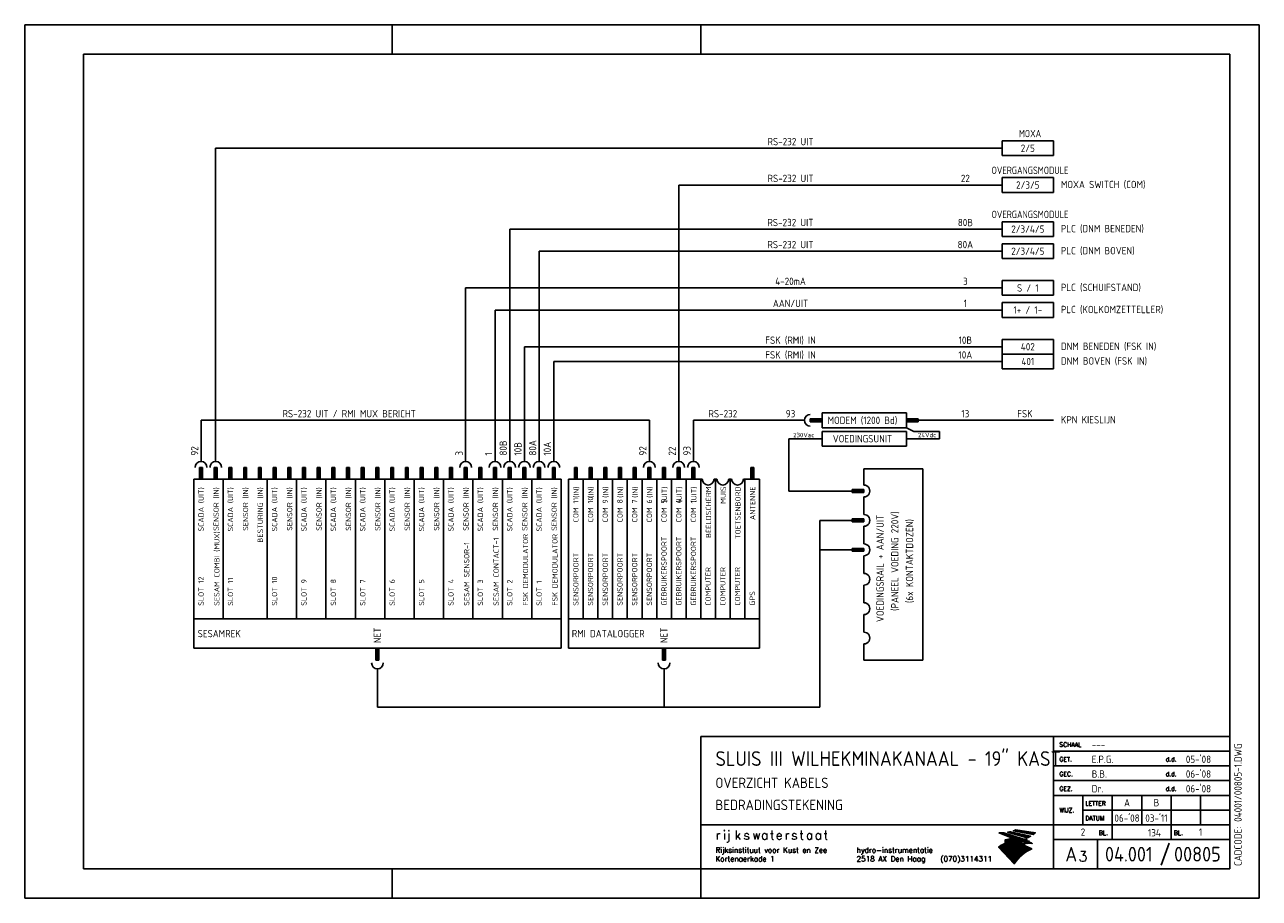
# Model space of a CAD drawing. Extents: x 0 to 420, y 0 to 297.
import ezdxf
from ezdxf.enums import TextEntityAlignment as Align

# ---------------------------------------------------------------- set-up
doc = ezdxf.new("R2010")
doc.units = 0
doc.header["$MEASUREMENT"] = 0
doc.linetypes.add('HART2', pattern=[5.5875, 3.75, -0.6125, 0.6125, -0.6125])
doc.layers.get('0').update_dxf_attribs({"linetype": 'CONTINUOUS'})
for name, color, linetype in [('L018', 7, 'CONTINUOUS'), ('L025', 4, 'CONTINUOUS'), ('L035', 2, 'CONTINUOUS'), ('L050', 6, 'CONTINUOUS'), ('L070', 1, 'CONTINUOUS'), ('T018', 7, 'CONTINUOUS'), ('T025', 4, 'CONTINUOUS'), ('T035', 2, 'CONTINUOUS'), ('T050', 6, 'CONTINUOUS')]:
    doc.layers.add(name, color=color, linetype=linetype)
doc.styles.add('ISO', font='ISO.SHX')
doc.styles.get("Standard").update_dxf_attribs({"font": 'SIMPLEX'})

# ---------------------------------------------------------------- blocks, each defined once
blk = doc.blocks.new('*X3')
at = {"color": 0}
for p, q in [((124.46, 22.92), (124.55, 23.01)), ((124.58, 22.9), (124.79, 23.11)), ((124.7, 22.88), (125.06, 23.23)), ((124.82, 22.86), (125.23, 23.27)), ((124.94, 22.83), (125.35, 23.25)), ((125.06, 22.81), (125.48, 23.23)), ((125.18, 22.79), (125.6, 23.21)), ((125.3, 22.77), (125.72, 23.19)), ((125.42, 22.74), (125.85, 23.17)), ((125.54, 22.72), (125.97, 23.16)), ((125.65, 22.7), (126.09, 23.14)), ((125.77, 22.68), (126.22, 23.12)), ((125.89, 22.66), (126.34, 23.1)), ((126.01, 22.63), (126.46, 23.08)), ((126.13, 22.61), (126.58, 23.06)), ((126.25, 22.59), (126.71, 23.05)), ((126.37, 22.57), (126.83, 23.03)), ((126.49, 22.54), (126.95, 23.01)), ((126.61, 22.52), (127.08, 22.99)), ((126.73, 22.5), (127.2, 22.97)), ((126.85, 22.48), (127.32, 22.95)), ((126.97, 22.46), (127.44, 22.93)), ((127.08, 22.43), (127.57, 22.92)), ((127.2, 22.41), (127.69, 22.9)), ((127.32, 22.39), (127.81, 22.88)), ((127.44, 22.37), (127.94, 22.86)), ((127.56, 22.34), (128.06, 22.84)), ((127.68, 22.32), (128.18, 22.82)), ((127.8, 22.3), (128.31, 22.8)), ((127.92, 22.28), (128.43, 22.79)), ((128.04, 22.25), (128.55, 22.77)), ((128.16, 22.23), (128.67, 22.75)), ((128.28, 22.21), (128.8, 22.73)), ((128.4, 22.19), (128.92, 22.71)), ((128.51, 22.17), (129.04, 22.69)), ((128.63, 22.14), (129.17, 22.68)), ((128.75, 22.12), (129.29, 22.66)), ((128.87, 22.1), (129.41, 22.64)), ((128.99, 22.08), (129.53, 22.62)), ((129.11, 22.05), (129.66, 22.6)), ((129.23, 22.03), (129.78, 22.58)), ((129.35, 22.01), (129.9, 22.56)), ((129.47, 21.99), (130.03, 22.55)), ((129.59, 21.96), (130.15, 22.53)), ((129.71, 21.94), (130.27, 22.51)), ((129.82, 21.92), (130.39, 22.49)), ((129.94, 21.9), (130.52, 22.47)), ((130.06, 21.88), (130.64, 22.45)), ((130.18, 21.85), (130.76, 22.43)), ((130.3, 21.83), (130.89, 22.42)), ((130.42, 21.81), (131.01, 22.4)), ((130.54, 21.79), (131.13, 22.38)), ((130.66, 21.76), (131.26, 22.36)), ((130.78, 21.74), (131.38, 22.34)), ((130.9, 21.72), (131.5, 22.32)), ((131.02, 21.7), (131.62, 22.31)), ((131.46, 22), (131.75, 22.29))]:
    blk.add_line(p, q, dxfattribs=at)
blk = doc.blocks.new('*X2')
at = {"color": 0}
for p, q in [((122.38, 22.4), (122.44, 22.45)), ((122.49, 22.37), (122.61, 22.48)), ((122.61, 22.34), (122.78, 22.52)), ((122.72, 22.31), (122.96, 22.55)), ((122.83, 22.28), (123.14, 22.59)), ((122.94, 22.25), (123.33, 22.64)), ((123.05, 22.22), (123.47, 22.64)), ((123.16, 22.18), (123.58, 22.61)), ((123.27, 22.15), (123.7, 22.58)), ((123.38, 22.12), (123.81, 22.56)), ((123.49, 22.09), (123.93, 22.53)), ((123.6, 22.06), (124.04, 22.5)), ((123.71, 22.03), (124.16, 22.48)), ((123.82, 22), (124.28, 22.45)), ((123.94, 21.97), (124.39, 22.43)), ((124.05, 21.94), (124.51, 22.4)), ((124.16, 21.91), (124.62, 22.37)), ((124.27, 21.88), (124.74, 22.35)), ((124.38, 21.85), (124.85, 22.32)), ((124.49, 21.82), (124.97, 22.29)), ((124.6, 21.79), (125.08, 22.27)), ((124.71, 21.76), (125.2, 22.24)), ((124.82, 21.73), (125.31, 22.22)), ((124.93, 21.7), (125.43, 22.19)), ((125.04, 21.66), (125.54, 22.16)), ((125.15, 21.63), (125.66, 22.14)), ((125.27, 21.6), (125.77, 22.11)), ((125.38, 21.57), (125.89, 22.08)), ((125.49, 21.54), (126, 22.06)), ((125.6, 21.51), (126.12, 22.03)), ((125.71, 21.48), (126.23, 22.01)), ((125.82, 21.45), (126.35, 21.98)), ((125.93, 21.42), (126.46, 21.95)), ((126.04, 21.39), (126.58, 21.93)), ((126.15, 21.36), (126.69, 21.9)), ((126.26, 21.33), (126.81, 21.87)), ((126.37, 21.3), (126.92, 21.85)), ((126.48, 21.27), (127.04, 21.82)), ((126.6, 21.24), (127.15, 21.8)), ((126.71, 21.21), (127.27, 21.77)), ((126.82, 21.18), (127.38, 21.74)), ((126.93, 21.14), (127.5, 21.72)), ((127.04, 21.11), (127.62, 21.69)), ((127.15, 21.08), (127.73, 21.66)), ((127.26, 21.05), (127.85, 21.64)), ((127.37, 21.02), (127.96, 21.61)), ((127.48, 20.99), (128.08, 21.59)), ((127.59, 20.96), (128.19, 21.56)), ((127.7, 20.93), (128.31, 21.53)), ((127.81, 20.9), (128.42, 21.51)), ((127.93, 20.87), (128.54, 21.48)), ((128.04, 20.84), (128.65, 21.45)), ((128.15, 20.81), (128.77, 21.43)), ((128.26, 20.78), (128.88, 21.4)), ((128.37, 20.75), (129, 21.38)), ((128.48, 20.72), (129.11, 21.35)), ((128.59, 20.69), (129.23, 21.32)), ((128.7, 20.66), (129.34, 21.3)), ((128.81, 20.62), (129.46, 21.27)), ((128.92, 20.59), (129.57, 21.24)), ((129.03, 20.56), (129.69, 21.22)), ((129.24, 20.63), (129.8, 21.19)), ((129.5, 20.75), (129.92, 21.17)), ((129.79, 20.89), (130.03, 21.14)), ((130.1, 21.07), (130.15, 21.11))]:
    blk.add_line(p, q, dxfattribs=at)
blk = doc.blocks.new('*X1')
at = {"color": 0}
for p, q in [((119.5, 22.2), (119.5, 22.21)), ((119.6, 22.16), (119.64, 22.2)), ((119.7, 22.12), (119.79, 22.21)), ((119.8, 22.08), (119.93, 22.21)), ((119.9, 22.04), (120.07, 22.21)), ((120, 22), (120.22, 22.22)), ((120.1, 21.96), (120.37, 22.22)), ((120.2, 21.92), (120.52, 22.23)), ((120.31, 21.88), (120.67, 22.24)), ((120.41, 21.84), (120.82, 22.25)), ((120.51, 21.79), (120.98, 22.26)), ((120.61, 21.75), (121.12, 22.27)), ((120.71, 21.71), (121.23, 22.23)), ((120.81, 21.67), (121.33, 22.2)), ((120.91, 21.63), (121.44, 22.16)), ((121.01, 21.59), (121.55, 22.13)), ((121.11, 21.55), (121.65, 22.09)), ((121.21, 21.51), (121.76, 22.06)), ((121.31, 21.47), (121.87, 22.02)), ((121.41, 21.43), (121.97, 21.99)), ((121.51, 21.39), (122.08, 21.95)), ((121.62, 21.35), (122.19, 21.92)), ((121.72, 21.31), (122.29, 21.88)), ((121.82, 21.27), (122.4, 21.85)), ((121.92, 21.23), (122.51, 21.82)), ((122.02, 21.18), (122.61, 21.78)), ((122.12, 21.14), (122.72, 21.75)), ((122.22, 21.1), (122.83, 21.71)), ((122.32, 21.06), (122.93, 21.68)), ((122.42, 21.02), (123.04, 21.64)), ((122.52, 20.98), (123.15, 21.61)), ((122.62, 20.94), (123.25, 21.57)), ((122.72, 20.9), (123.36, 21.54)), ((122.82, 20.86), (123.47, 21.5)), ((122.92, 20.82), (123.57, 21.47)), ((123.03, 20.78), (123.68, 21.43)), ((123.1, 19.86), (124.43, 21.19)), ((123.13, 20.74), (123.79, 21.4)), ((123.23, 20.7), (123.89, 21.36)), ((123.33, 20.66), (124, 21.33)), ((123.38, 20), (124.53, 21.15)), ((123.43, 20.62), (124.11, 21.29)), ((123.53, 20.57), (124.21, 21.26)), ((123.63, 20.53), (124.32, 21.22)), ((123.71, 20.19), (124.64, 21.12)), ((124.03, 20.37), (124.75, 21.08)), ((124.13, 20.33), (124.85, 21.05)), ((124.23, 20.29), (124.96, 21.01)), ((119.33, 17.37), (119.64, 17.68)), ((119.4, 17.3), (120.02, 17.92)), ((119.47, 17.22), (120.35, 18.1)), ((119.54, 17.15), (120.64, 18.25)), ((119.61, 17.08), (120.91, 18.38)), ((119.68, 17), (121.18, 18.5)), ((119.74, 16.93), (121.43, 18.62)), ((119.81, 16.86), (121.61, 18.65)), ((119.88, 16.78), (121.76, 18.66)), ((119.95, 16.71), (121.92, 18.68)), ((120.02, 16.64), (121.47, 18.09)), ((120.09, 16.57), (121.46, 17.94)), ((120.15, 16.49), (121.59, 17.93)), ((120.22, 16.42), (121.74, 17.94)), ((120.29, 16.35), (121.9, 17.95)), ((120.36, 16.27), (121.43, 17.35)), ((120.43, 16.2), (121.43, 17.2)), ((120.5, 16.13), (121.47, 17.11)), ((120.57, 16.05), (121.62, 17.11)), ((120.63, 15.98), (121.78, 17.12)), ((120.7, 15.91), (121.93, 17.14)), ((121.42, 16.48), (122.09, 17.16)), ((121.45, 17.36), (122.05, 17.97)), ((121.51, 18.98), (121.86, 19.33)), ((121.52, 18.85), (122.02, 19.35)), ((121.52, 19.13), (121.71, 19.32)), ((121.52, 19.28), (121.56, 19.31)), ((121.52, 18.14), (122.08, 18.7)), ((121.54, 19.57), (121.89, 19.93)), ((121.55, 19.72), (121.74, 19.91)), ((121.55, 19.87), (121.59, 19.91)), ((121.56, 16.49), (122.26, 17.18)), ((121.59, 19.48), (122.05, 19.94)), ((121.59, 17.37), (122.22, 17.99)), ((121.67, 18.86), (122.19, 19.37)), ((121.67, 18.15), (122.24, 18.72)), ((121.71, 16.5), (122.43, 17.21)), ((121.74, 19.49), (122.22, 19.97)), ((121.74, 17.38), (122.39, 18.02)), ((121.82, 18.87), (122.36, 19.4)), ((121.83, 18.16), (122.42, 18.76)), ((121.87, 16.51), (122.6, 17.24)), ((121.9, 19.51), (122.39, 20)), ((121.9, 17.39), (122.56, 18.05)), ((121.93, 14.6), (124.18, 16.85)), ((121.98, 18.88), (122.54, 19.44)), ((121.99, 18.18), (122.6, 18.8)), ((122, 14.52), (124.44, 16.96)), ((122.03, 16.53), (122.78, 17.28)), ((122.06, 19.53), (122.58, 20.05)), ((122.06, 17.41), (122.75, 18.09)), ((122.07, 14.45), (124.72, 17.1)), ((122.14, 18.9), (122.73, 19.49)), ((122.14, 14.38), (125.03, 17.27)), ((122.15, 18.21), (122.79, 18.84)), ((122.19, 16.55), (122.97, 17.33)), ((122.21, 14.3), (125.37, 17.47)), ((122.23, 17.44), (122.94, 18.14)), ((122.24, 19.56), (122.78, 20.11)), ((122.28, 14.23), (125.77, 17.72)), ((122.31, 18.93), (122.93, 19.56)), ((122.32, 18.24), (122.99, 18.9)), ((122.35, 14.16), (126.25, 18.06)), ((122.36, 16.58), (123.17, 17.39)), ((122.4, 17.47), (123.14, 18.2)), ((122.41, 14.09), (126.58, 18.25)), ((122.42, 19.61), (122.99, 20.18)), ((122.48, 14.01), (126.85, 18.38)), ((122.5, 18.98), (123.15, 19.63)), ((122.51, 18.28), (123.2, 18.97)), ((122.54, 16.61), (123.38, 17.45)), ((122.55, 13.94), (127.09, 18.48)), ((122.58, 17.51), (123.35, 18.28)), ((122.62, 19.67), (123.23, 20.28)), ((122.62, 13.87), (127.31, 18.56)), ((122.69, 13.79), (127.52, 18.62)), ((122.7, 19.04), (123.4, 19.73)), ((122.7, 18.33), (123.43, 19.06)), ((122.72, 16.66), (123.59, 17.53)), ((122.76, 13.72), (127.71, 18.68)), ((122.77, 17.56), (123.58, 18.36)), ((122.82, 13.65), (127.41, 18.23)), ((122.85, 19.75), (123.5, 20.4)), ((122.89, 13.57), (127.5, 18.18)), ((122.91, 18.39), (123.68, 19.17)), ((122.92, 19.11), (123.67, 19.87)), ((122.92, 16.71), (123.83, 17.62)), ((122.96, 13.5), (127.6, 18.14)), ((122.98, 17.62), (123.83, 18.47)), ((123.03, 13.43), (127.7, 18.1)), ((123.1, 13.36), (127.8, 18.05)), ((123.12, 16.77), (124.08, 17.73)), ((123.13, 18.48), (123.96, 19.31)), ((123.15, 19.21), (123.97, 20.03)), ((123.17, 13.28), (127.89, 18.01)), ((123.19, 17.69), (124.11, 18.61)), ((123.24, 13.21), (127.99, 17.96)), ((123.3, 13.14), (128.09, 17.92)), ((123.34, 16.85), (124.36, 17.87)), ((123.37, 18.58), (124.3, 19.51)), ((123.37, 13.06), (128.18, 17.88)), ((123.41, 19.32), (125.07, 20.98)), ((123.42, 17.78), (124.43, 18.79)), ((123.44, 12.99), (128.28, 17.83)), ((123.51, 12.92), (128.38, 17.79)), ((123.57, 16.94), (124.66, 18.03)), ((123.58, 12.85), (128.48, 17.74)), ((123.65, 12.77), (128.57, 17.7)), ((123.66, 18.72), (124.66, 19.73)), ((123.68, 17.89), (124.8, 19.02)), ((123.7, 19.48), (125.17, 20.95)), ((123.72, 12.7), (128.67, 17.66)), ((123.78, 12.63), (128.77, 17.61)), ((123.83, 17.06), (125, 18.23)), ((123.85, 12.55), (128.87, 17.57)), ((123.92, 12.48), (128.96, 17.52)), ((123.97, 18.05), (125.21, 19.29)), ((123.98, 18.91), (125.81, 20.74)), ((123.99, 12.41), (129.06, 17.48)), ((124.06, 19.69), (125.28, 20.91)), ((124.06, 12.33), (129.16, 17.43)), ((124.12, 17.21), (125.46, 18.55)), ((124.13, 12.26), (129.25, 17.39)), ((124.19, 12.19), (129.35, 17.35)), ((124.26, 12.12), (129.45, 17.3)), ((124.3, 18.24), (125.59, 19.52)), ((124.33, 12.04), (129.55, 17.26)), ((124.35, 19.13), (125.92, 20.7)), ((124.4, 11.97), (129.64, 17.21)), ((124.47, 17.41), (125.87, 18.82)), ((124.58, 20.07), (125.39, 20.88)), ((124.7, 18.49), (126.67, 20.46)), ((124.73, 20.08), (125.49, 20.84)), ((124.82, 19.46), (126.03, 20.67)), ((124.83, 20.04), (125.6, 20.81)), ((124.83, 17.63), (126.18, 18.98)), ((124.94, 20), (125.71, 20.77)), ((125.25, 18.9), (126.77, 20.42)), ((125.28, 17.94), (126.45, 19.11)), ((125.34, 19.84), (126.13, 20.63)), ((125.44, 19.8), (126.24, 20.6)), ((125.54, 19.76), (126.35, 20.56)), ((125.64, 19.72), (126.45, 20.53)), ((125.74, 19.67), (126.56, 20.49)), ((125.79, 19.3), (126.88, 20.39)), ((125.95, 18.47), (126.68, 19.2)), ((126.11, 19.48), (126.99, 20.35)), ((126.34, 18.72), (126.9, 19.28)), ((126.36, 19.59), (127.09, 20.32)), ((126.59, 19.68), (127.2, 20.28)), ((126.63, 18.87), (127.1, 19.34)), ((126.8, 19.74), (127.31, 20.25)), ((126.88, 18.98), (127.29, 19.39)), ((126.99, 19.79), (127.41, 20.21)), ((127.1, 19.06), (127.47, 19.43)), ((127.17, 19.83), (127.52, 20.18)), ((127.31, 19.12), (127.65, 19.46)), ((127.35, 19.87), (127.63, 20.14)), ((127.44, 18.26), (127.9, 18.73)), ((127.5, 19.17), (127.81, 19.49)), ((127.52, 19.9), (127.73, 20.11)), ((127.63, 15.06), (129.74, 17.17)), ((127.66, 18.34), (128.09, 18.77)), ((127.68, 19.92), (127.87, 20.11)), ((127.68, 19.21), (127.98, 19.51)), ((127.84, 19.94), (128.02, 20.11)), ((127.86, 19.25), (128.13, 19.52)), ((127.87, 18.41), (128.26, 18.8)), ((127.99, 19.95), (128.16, 20.11)), ((128.04, 19.28), (128.28, 19.53)), ((128.07, 18.47), (128.43, 18.83)), ((128.14, 19.96), (128.29, 20.11)), ((128.18, 15.47), (129.84, 17.13)), ((128.2, 19.31), (128.43, 19.54)), ((128.26, 18.52), (128.6, 18.86)), ((128.29, 19.96), (128.43, 20.1)), ((128.36, 19.33), (128.58, 19.54)), ((128.43, 19.96), (128.56, 20.09)), ((128.45, 18.56), (128.76, 18.88)), ((128.52, 19.34), (128.72, 19.54)), ((128.56, 19.95), (128.68, 20.07)), ((128.62, 18.6), (128.92, 18.89)), ((128.62, 15.76), (129.94, 17.08)), ((128.67, 19.35), (128.86, 19.54)), ((128.7, 19.94), (128.81, 20.05)), ((128.79, 18.63), (129.07, 18.9)), ((128.82, 19.36), (128.99, 19.53)), ((128.83, 19.93), (128.9, 20.01)), ((128.95, 19.92), (128.98, 19.95)), ((128.96, 19.36), (129.13, 19.53)), ((128.96, 18.65), (129.22, 18.91)), ((128.99, 16), (130.03, 17.04)), ((129.1, 19.36), (129.26, 19.51)), ((129.12, 18.67), (129.37, 18.92)), ((129.24, 19.36), (129.38, 19.5)), ((129.28, 18.69), (129.51, 18.92)), ((129.33, 16.19), (130.13, 16.99)), ((129.38, 19.35), (129.51, 19.48)), ((129.43, 18.7), (129.65, 18.92)), ((129.51, 19.34), (129.63, 19.46)), ((129.58, 18.71), (129.79, 18.91)), ((129.64, 19.33), (129.71, 19.4)), ((129.64, 16.36), (130.23, 16.95)), ((129.73, 18.72), (129.92, 18.9)), ((129.76, 19.31), (129.79, 19.34)), ((129.87, 18.72), (130.05, 18.89)), ((129.93, 16.51), (130.32, 16.9)), ((130.01, 18.72), (130.18, 18.88)), ((130.15, 18.71), (130.3, 18.86)), ((130.2, 16.64), (130.42, 16.86)), ((130.28, 18.7), (130.42, 18.84)), ((130.41, 18.69), (130.53, 18.8)), ((130.46, 16.76), (130.52, 16.82)), ((130.54, 18.68), (130.61, 18.74)), ((130.66, 18.66), (130.69, 18.68)), ((120.77, 15.84), (121.39, 16.46)), ((120.84, 15.76), (121.39, 16.31)), ((120.91, 15.69), (121.43, 16.21)), ((120.98, 15.62), (121.58, 16.22)), ((121.04, 15.54), (121.73, 16.23)), ((121.11, 15.47), (121.88, 16.24)), ((121.18, 15.4), (122.04, 16.25)), ((121.25, 15.33), (122.2, 16.28)), ((121.32, 15.25), (122.37, 16.3)), ((121.39, 15.18), (122.54, 16.33)), ((121.46, 15.11), (122.71, 16.36)), ((121.52, 15.03), (122.9, 16.41)), ((121.59, 14.96), (123.08, 16.45)), ((121.66, 14.89), (123.28, 16.51)), ((121.73, 14.81), (123.49, 16.57)), ((121.8, 14.74), (123.7, 16.65)), ((121.87, 14.67), (123.94, 16.74)), ((124.47, 11.9), (125.36, 12.79)), ((124.54, 11.82), (124.95, 12.24)), ((124.61, 11.75), (124.66, 11.81))]:
    blk.add_line(p, q, dxfattribs=at)
blk = doc.blocks.new('RWS-A3')
at = {"layer": 'L018'}
for points in [[(341.04, 19.9, 0.096785), (339.12, 19.82, 0.112197), (337.49, 19.1, -0.053563), (335.92, 18.02, -0.118977), (333.44, 17.36), (333.42, 17.1, 0.119963), (336.53, 17.96, 0.023106), (337.26, 18.39, -0.122288), (339.52, 19.44, -0.085653), (341.63, 19.47), (341.85, 19.3, 0.099961), (339.55, 19.18, 0.132183), (337.55, 18.15, -0.038085), (336.39, 17.37, -0.13681), (333.39, 16.48), (333.38, 16.21, 0.080811), (335.68, 16.64, 0.058894), (337.78, 17.73, -0.082225), (339.13, 18.49, -0.092855), (341.63, 18.92, -0.043537), (342.5, 18.83), (342.74, 18.65, 0.043537), (341.87, 18.72, 0.092855), (339.38, 18.24), (342.56, 16.8, 0.150009), (336.62, 11.74), (331.28, 17.42, -0.041294), (332.54, 18.2, -0.010407), (333.5, 18.65, 0.132383), (336.3, 19.51, 0.030321), (337.01, 19.97), (336.64, 20.12, -0.113038), (334.33, 18.93, -0.024913), (333.5, 18.85), (333.53, 19.31, 0.112751), (335.63, 19.85, 0.032243), (336.33, 20.25), (336, 20.38, -0.04183), (335.16, 19.89, -0.111744), (333.53, 19.48), (333.55, 19.91, 0.127331), (335.69, 20.51), (331.49, 22.21, 0.026013), (333.1, 22.27), (339.74, 20.11, -0.052836), (340.84, 20.05)], [(334.29, 22.43), (341.07, 20.55, 0.030795), (342.17, 21.11), (335.39, 22.65, -0.019263)], [(337.15, 23.28), (343.77, 22.28, -0.035988), (343.07, 21.69), (336.36, 22.94, 0.037759)], [(336.39, 18.76), (337.04, 19.16, -0.043255), (337.82, 19.64), (337.31, 19.85, -0.05292), (335.74, 18.77, -0.124489), (333.47, 18.14), (333.46, 17.93, 0.129366)]]:
    blk.add_lwpolyline(points, format="xyb", close=True, dxfattribs=at)
at = {"layer": 'L025'}
for p, q in [((0, 0), (0, 297)), ((0, 297), (420, 297)), ((420, 297), (420, 0)), ((386.63, 11.24), (389.37, 18.76)), ((420, 0), (0, 0))]:
    blk.add_line(p, q, dxfattribs=at)
at = {"layer": 'L025', "linetype": 'Continuous'}
for p, q in [((125, 287), (125, 297)), ((230, 287), (230, 297)), ((125, 0), (125, 10)), ((230, 0), (230, 10))]:
    blk.add_line(p, q, dxfattribs=at)
at = {"layer": 'L035'}
for p, q in [((350, 50), (410, 50)), ((350, 45), (410, 45)), ((350, 40), (410, 40)), ((360, 25), (360, 35)), ((370, 20), (370, 35)), ((380, 35), (380, 25)), ((390, 35), (390, 20)), ((400, 35), (400, 25)), ((360, 30), (410, 30))]:
    blk.add_line(p, q, dxfattribs=at)
at = {"layer": 'L070'}
for p, q in [((20, 10), (20, 287)), ((20, 287), (410, 287)), ((410, 287), (410, 10)), ((230, 55), (230, 10)), ((410.05, 55), (230, 55)), ((350, 10), (350, 55)), ((350, 35), (410, 35)), ((230, 25), (410, 25)), ((350, 20), (410, 20)), ((365, 10), (365, 20)), ((410, 10), (20, 10))]:
    blk.add_line(p, q, dxfattribs=at)
at = {"layer": 'L018'}
for name in ['*X1', '*X2', '*X3']:
    blk.add_blockref(name, (212, 0), dxfattribs=at)
at = {"layer": 'T025'}
for s, height, p in [('SCHAAL', 1.5, (352, 51.5)), ('GET.', 1.5, (352, 46.5)), ('GEC.', 1.5, (352, 41.5)), ('GEZ.', 1.5, (352, 36.5)), ('WIJZ.', 1.5, (352, 29.2)), ('LETTER', 1.5, (360.8, 31.5)), ('DATUM', 1.5, (360.8, 26.5)), ('Rijksinstituut voor Kust en Zee', 1.8, (235, 15.5)), ('hydro-instrumentatie', 1.8, (283, 15.5)), ('Kortenaerkade 1', 1.8, (235, 12.5)), ('2518 AX Den Haag', 1.8, (283, 12.5)), ('(070)3114311', 1.8, (311.5, 12.5))]:
    blk.add_text(s, height=height, dxfattribs=at).set_placement(p)
for p in [(390, 46.5), (390, 41.5), (390, 36.5)]:
    blk.add_text('d.d.', height=1.5, dxfattribs=at).set_placement(p, align=Align.CENTER)
at = {"layer": 'T025', "style": 'ISO'}
blk.add_text('CADCODE:', height=2.5, rotation=90, dxfattribs=at).set_placement((414, 11))
at = {"layer": 'T025'}
for p in [(368.5, 21.5), (394, 21.5)]:
    blk.add_text('BL.', height=1.5, dxfattribs=at).set_placement(p, align=Align.RIGHT)
at = {"layer": 'T025', "style": 'ISO'}
for tag, p in [('SCHAAL', (363, 51)), ('GET', (363, 46)), ('DAT', (395, 46)), ('GEC', (363, 41)), ('DAT', (395, 41)), ('GEZ', (363, 36)), ('DAT', (395, 36))]:
    blk.add_attdef(tag, p, '', height=2.5, dxfattribs=at)
for tag, p in [('A', (375, 32.5)), ('B', (385, 32.5)), ('C', (395, 32.5)), ('D', (405, 32.5)), ('A', (375, 27.5)), ('B', (385, 27.5)), ('C', (395, 27.5)), ('D', (405, 27.5)), ('1', (360, 22.5)), ('1', (400, 22.5))]:
    blk.add_attdef(tag, text='', height=2.5, dxfattribs=at).set_placement(p, align=Align.MIDDLE)
blk.add_attdef('*', (414, 26), '', height=2.5, rotation=90, dxfattribs=at)
blk.add_attdef('100', text='', height=2.5, dxfattribs=at).set_placement((386.5, 21), align=Align.RIGHT)
at = {"layer": 'T035', "style": 'ISO'}
for p in [(235, 37.5), (235, 30)]:
    blk.add_attdef('*', p, '', height=3.5, dxfattribs=at)
at = {"layer": 'T035'}
blk.add_attdef('*', (358.5, 12.5), '', height=3.5, dxfattribs=at)
at = {"layer": 'T050'}
for s, p in [('r', (235, 20)), ('i', (237.5, 20)), ('j', (238.75, 20)), ('k', (241.5, 20)), ('s', (244.5, 20)), ('w', (247.5, 20)), ('a', (250.5, 20)), ('t', (253.5, 20)), ('e', (255.5, 20)), ('r', (258.5, 20)), ('s', (260.75, 20)), ('t', (263.5, 20)), ('a', (265.75, 20)), ('a', (268.75, 20)), ('t', (271.75, 20))]:
    blk.add_text(s, height=3, dxfattribs=at).set_placement(p)
at = {"layer": 'T050', "style": 'ISO'}
blk.add_text('A', height=5, dxfattribs=at).set_placement((354, 12.5))
for tag, p in [('*', (235, 45)), ('95.001', (367.5, 12.5)), ('00004', (391, 12.5))]:
    blk.add_attdef(tag, p, '', height=5, dxfattribs=at)
blk = doc.blocks.new('030303')
at = {"layer": 'L035'}
for p, q in [((-4, -0.5), (-4, 0.5)), ((-4, 0.5), (0, 0.5)), ((-4, 0.25), (0, 0.25)), ((-4, 0), (0, 0)), ((0, 0.5), (0, -0.5)), ((0, -0.25), (-4, -0.25)), ((0, -0.5), (-4, -0.5))]:
    blk.add_line(p, q, dxfattribs=at)

msp = doc.modelspace()

# ---------------------------------------------------------------- linework, layer by layer
at = {"layer": 'L035'}
for p, q in [((332.5, 255), (64.95, 255)), ((64.95, 148.5), (64.95, 255)), ((222.5, 148.5), (222.5, 242.5)), ((332.5, 242.5), (222.5, 242.5)), ((165, 148.5), (165, 227.5)), ((332.5, 227.5), (165, 227.5)), ((175, 148.5), (175, 220)), ((332.5, 220), (175, 220)), ((332.5, 207.5), (150, 207.5)), ((150, 148.5), (150, 207.5)), ((160, 148.5), (160, 200)), ((332.5, 200), (160, 200)), ((332.5, 187.5), (170, 187.5)), ((170, 148.5), (170, 187.5)), ((332.5, 182.5), (180, 182.5)), ((180, 148.5), (180, 182.5)), ((60, 148.5), (60, 162.5)), ((60, 162.5), (212.5, 162.5)), ((212.5, 148.5), (212.5, 162.5)), ((227.5, 148.5), (227.5, 162.5)), ((227.5, 162.5), (265.25, 162.5)), ((267.25, 163), (271.25, 163)), ((267.25, 162), (267.25, 163)), ((267.25, 162.75), (271.25, 162.75)), ((271.25, 162.5), (267.25, 162.5)), ((271.25, 162.25), (267.25, 162.25)), ((271.25, 162), (267.25, 162)), ((300, 162.5), (350, 162.5)), ((300, 160), (302.5, 158.75)), ((271.25, 156.25), (260, 156.25)), ((260, 156.25), (260, 138.47)), ((311.25, 156.25), (300, 156.25)), ((302.5, 158.75), (311.25, 158.75)), ((311.25, 158.75), (311.25, 156.25)), ((285.5, 140.47), (285.5, 146)), ((285.5, 146), (305.5, 146)), ((305.5, 146), (305.5, 81)), ((57.5, 142.5), (57.5, 85)), ((182.5, 142.5), (57.5, 142.5)), ((67.5, 142.5), (67.5, 95)), ((82.5, 142.5), (82.5, 95)), ((82.5, 142.5), (82.5, 95)), ((92.5, 142.5), (92.5, 95)), ((102.5, 142.5), (102.5, 95)), ((112.5, 142.5), (112.5, 95)), ((122.5, 142.5), (122.5, 95)), ((132.5, 142.5), (132.5, 95)), ((142.5, 142.5), (142.5, 95)), ((152.5, 142.5), (152.5, 95)), ((162.5, 142.5), (162.5, 95)), ((172.5, 142.5), (172.5, 95)), ((181.75, 142.5), (181.25, 142.5)), ((181.75, 142.5), (181.25, 142.5)), ((181.75, 142.5), (181.25, 142.5)), ((182.5, 142.5), (182.5, 85)), ((185, 142.5), (185, 85)), ((185, 142.5), (230.5, 142.5)), ((190, 142.5), (190, 95)), ((195, 142.5), (195, 95)), ((200, 142.5), (200, 95)), ((205, 142.5), (205, 95)), ((210, 142.5), (210, 95)), ((215, 142.5), (215, 95)), ((220, 142.5), (220, 95)), ((225, 142.5), (225, 95)), ((230, 142.5), (230, 95)), ((234.5, 142.5), (235.5, 142.5)), ((235, 142.5), (235, 95)), ((239.5, 142.5), (240.5, 142.5)), ((240, 142.5), (240, 95)), ((244.5, 142.5), (250, 142.5)), ((245, 142.5), (245, 95)), ((250, 142.5), (250, 85)), ((281.5, 138.47), (260, 138.47)), ((285.5, 130.47), (285.5, 136.47)), ((270.5, 128.47), (270.5, 65)), ((281.5, 128.47), (270.5, 128.47)), ((285.5, 120.47), (285.5, 126.47)), ((281.5, 118.47), (270.5, 118.47)), ((285.5, 110.47), (285.5, 116.47)), ((285.5, 100.47), (285.5, 106.47)), ((57.5, 95), (182.5, 95)), ((185, 95), (250, 95)), ((285.5, 90.47), (285.5, 96.47)), ((182.5, 85), (57.5, 85)), ((250, 85), (185, 85)), ((285.5, 81), (285.5, 86.47)), ((305.5, 81), (285.5, 81)), ((120, 78), (120, 65)), ((217.5, 78), (217.5, 65)), ((120, 65), (270.5, 65))]:
    msp.add_line(p, q, dxfattribs=at)
for centre, start, end in [((267.25, 162.5), 90, 270), ((60, 146.5), 0, 180), ((65, 146.5), 0, 180), ((150, 146.5), 0, 180), ((160, 146.5), 0, 180), ((165, 146.5), 0, 180), ((170, 146.5), 0, 180), ((175, 146.5), 0, 180), ((180, 146.5), 0, 180), ((212.5, 146.5), 0, 180), ((222.5, 146.5), 0, 180), ((227.5, 146.5), 0, 180), ((232.5, 142.5), 180, 0), ((237.5, 142.5), 180, 0), ((242.5, 142.5), 180, 0), ((285.5, 138.47), 269.8792, 90.1208), ((285.5, 128.47), 269.8792, 90.1208), ((285.5, 118.47), 269.8792, 90.1208), ((285.5, 108.47), 269.8792, 90.1208), ((285.5, 98.47), 269.8792, 90.1208), ((285.5, 88.47), 269.8792, 90.1208), ((120, 80), 180, 0), ((217.5, 80), 180, 0)]:
    msp.add_arc(centre, 2, start, end, dxfattribs=at)
at = {"layer": 'L050'}
for p, q in [((350, 257.5), (332.5, 257.5)), ((332.5, 252.5), (332.5, 257.5)), ((350, 257.5), (350, 252.5)), ((350, 252.5), (332.5, 252.5)), ((350, 252.5), (332.5, 252.5)), ((350, 245), (332.5, 245)), ((332.5, 240), (332.5, 245)), ((350, 245), (350, 240)), ((350, 240), (332.5, 240)), ((350, 240), (332.5, 240)), ((332.5, 225), (332.5, 230)), ((350, 230), (332.5, 230)), ((350, 230), (332.5, 230)), ((350, 230), (350, 225)), ((350, 225), (332.5, 225)), ((350, 225), (332.5, 225)), ((332.5, 217.5), (332.5, 222.5)), ((350, 222.5), (332.5, 222.5)), ((350, 222.5), (332.5, 222.5)), ((350, 222.5), (350, 217.5)), ((350, 217.5), (332.5, 217.5)), ((350, 217.5), (332.5, 217.5)), ((332.5, 205), (332.5, 210)), ((350, 210), (332.5, 210)), ((350, 210), (350, 205)), ((350, 205), (332.5, 205)), ((350, 205), (332.5, 205)), ((332.5, 197.5), (332.5, 202.5)), ((350, 202.5), (332.5, 202.5)), ((350, 202.5), (350, 197.5)), ((350, 197.5), (332.5, 197.5)), ((350, 197.5), (332.5, 197.5)), ((350, 190), (332.5, 190)), ((350, 190), (332.5, 190)), ((332.5, 180), (332.5, 190)), ((350, 190), (350, 180)), ((350, 185), (332.5, 185)), ((350, 180), (332.5, 180)), ((350, 180), (332.5, 180)), ((271.25, 160), (271.25, 165)), ((300, 165), (271.25, 165)), ((300, 165), (300, 160)), ((271.25, 163), (271.25, 162)), ((300, 160), (271.25, 160)), ((300, 158.75), (271.25, 158.75)), ((271.25, 153.75), (271.25, 158.75)), ((300, 158.75), (300, 153.75)), ((300, 153.75), (271.25, 153.75))]:
    msp.add_line(p, q, dxfattribs=at)

# ---------------------------------------------------------------- block references
ref = msp.add_blockref('RWS-A3', (0, 0))
ref.add_attrib('*', 'SLUIS III WILHEKMINAKANAAL - 19" KAST', (235, 45), dxfattribs={"layer": 'T050', "height": 5, "style": 'ISO'})
ref.add_attrib('*', 'OVERZICHT KABELS', (235, 37.5), dxfattribs={"layer": 'T035', "height": 3.5, "style": 'ISO'})
ref.add_attrib('*', 'BEDRADINGSTEKENING', (235, 30), dxfattribs={"layer": 'T035', "height": 3.5, "style": 'ISO'})
ref.add_attrib('95.001', '04.001', (367.5, 12.5), dxfattribs={"layer": 'T050', "height": 5, "style": 'ISO'})
ref.add_attrib('00004', '00805', (391, 12.5), dxfattribs={"layer": 'T050', "height": 5, "style": 'ISO'})
ref.add_attrib('GET', 'E.P.G.', (363, 46), dxfattribs={"layer": 'T025', "height": 2.5, "style": 'ISO'})
ref.add_attrib('DAT', "05-'08", (395, 46), dxfattribs={"layer": 'T025', "height": 2.5, "style": 'ISO'})
ref.add_attrib('1', '1', dxfattribs={"layer": 'T025', "height": 2.5, "style": 'ISO'}).set_placement((400, 22.5), align=Align.MIDDLE)
ref.add_attrib('1', '2', dxfattribs={"layer": 'T025', "height": 2.5, "style": 'ISO'}).set_placement((360, 22.5), align=Align.MIDDLE)
ref.add_attrib('100', '134', dxfattribs={"layer": 'T025', "height": 2.5, "style": 'ISO'}).set_placement((386.5, 21), align=Align.RIGHT)
ref.add_attrib('*', '3', (358.5, 12.5), dxfattribs={"layer": 'T035', "height": 3.5})
ref.add_attrib('SCHAAL', '---', (363, 51), dxfattribs={"layer": 'T025', "height": 2.5, "style": 'ISO'})
ref.add_attrib('*', '04001/00805-1.DWG', (414, 26), dxfattribs={"layer": 'T025', "height": 2.5, "rotation": 90, "style": 'ISO'})
ref.add_attrib('GEC', 'B.B.', (363, 41), dxfattribs={"layer": 'T025', "height": 2.5, "style": 'ISO'})
ref.add_attrib('DAT', "06-'08", (395, 41), dxfattribs={"layer": 'T025', "height": 2.5, "style": 'ISO'})
ref.add_attrib('GEZ', 'Dr.', (363, 36), dxfattribs={"layer": 'T025', "height": 2.5, "style": 'ISO'})
ref.add_attrib('DAT', "06-'08", (395, 36), dxfattribs={"layer": 'T025', "height": 2.5, "style": 'ISO'})
ref.add_attrib('A', 'A', dxfattribs={"layer": 'T025', "height": 2.5, "style": 'ISO'}).set_placement((375, 32.5), align=Align.MIDDLE)
ref.add_attrib('A', "06-'08", dxfattribs={"layer": 'T025', "height": 2.5, "style": 'ISO'}).set_placement((375, 27.5), align=Align.MIDDLE)
ref.add_attrib('B', 'B', dxfattribs={"layer": 'T025', "height": 2.5, "style": 'ISO'}).set_placement((385, 32.5), align=Align.MIDDLE)
ref.add_attrib('B', "03-'11", dxfattribs={"layer": 'T025', "height": 2.5, "style": 'ISO'}).set_placement((385, 27.5), align=Align.MIDDLE)
for p, rotation in [((60, 142.5), 270), ((65, 142.5), 270), ((75, 142.5), 270), ((80, 142.5), 270), ((85, 142.5), 270), ((90, 142.5), 270), ((95, 142.5), 270), ((100, 142.5), 270), ((105, 142.5), 270), ((110, 142.5), 270), ((115, 142.5), 270), ((120, 142.5), 270), ((125, 142.5), 270), ((130, 142.5), 270), ((135, 142.5), 270), ((140, 142.5), 270), ((145, 142.5), 270), ((150, 142.5), 270), ((155, 142.5), 270), ((160, 142.5), 270), ((165, 142.5), 270), ((170, 142.5), 270), ((175, 142.5), 270), ((180, 142.5), 270), ((187.5, 142.5), 270), ((192.5, 142.5), 270), ((197.5, 142.5), 270), ((202.5, 142.5), 270), ((207.5, 142.5), 270), ((212.5, 142.5), 270), ((217.5, 142.5), 270), ((222.5, 142.5), 270), ((227.5, 142.5), 270), ((120, 85), 90), ((217.5, 85), 90)]:
    msp.add_blockref('030303', p, dxfattribs=dict(rotation=rotation))
for p in [(285.5, 138.47), (285.5, 128.47), (285.5, 118.47)]:
    msp.add_blockref('030303', p)
at = {"layer": 'L035'}
for p, rotation in [((300, 162.5), 180), ((70, 142.5), 270)]:
    msp.add_blockref('030303', p, dxfattribs=dict(at, rotation=rotation))
at = {"layer": 'L035', "linetype": 'HART2', "rotation": 270}
msp.add_blockref('030303', (247.5, 142.5), dxfattribs=at)

# ---------------------------------------------------------------- texts
at = {"layer": 'T018', "style": 'ISO'}
for s, p in [('230Vac', (265, 157.5)), ('24Vdc', (306.97, 157.5))]:
    msp.add_text(s, height=1.5, dxfattribs=at).set_placement(p, align=Align.MIDDLE)
for s, p in [('SCADA (UIT)', (60, 139.75)), ('SENSOR (IN)', (65.13, 139.75)), ('SCADA (UIT)', (70, 139.75)), ('SENSOR (IN)', (75.13, 139.75)), ('BESTURING (IN)', (80.13, 139.75)), ('SCADA (UIT)', (85, 139.75)), ('SENSOR (IN)', (90.13, 139.75)), ('SCADA (UIT)', (95, 139.75)), ('SENSOR (IN)', (100.13, 139.75)), ('SCADA (UIT)', (105, 139.75)), ('SENSOR (IN)', (110.13, 139.75)), ('SCADA (UIT)', (115, 139.75)), ('SENSOR (IN)', (120.13, 139.75)), ('SCADA (UIT)', (125, 139.75)), ('SENSOR (IN)', (130.13, 139.75)), ('SCADA (UIT)', (135, 139.75)), ('SENSOR (IN)', (140.13, 139.75)), ('SCADA (UIT)', (145, 139.75)), ('SENSOR (IN)', (150.13, 139.75)), ('SCADA (UIT)', (155, 139.75)), ('SENSOR (IN)', (160.13, 139.75)), ('SCADA (UIT)', (165, 139.75)), ('SENSOR (IN)', (170.13, 139.75)), ('SCADA (UIT)', (175, 139.75)), ('SENSOR (IN)', (180.13, 139.75)), ('(IN)', (187.62, 140)), ('(IN)', (192.62, 140)), ('(IN)', (197.62, 140)), ('(IN)', (202.62, 140)), ('(IN)', (207.62, 140)), ('(IN)', (212.62, 140)), ('(UIT)', (217.62, 140)), ('(UIT)', (222.62, 140)), ('(UIT)', (227.62, 140)), ('BEELDSCHERM', (232.62, 140)), ('MUIS', (237.62, 140)), ('TOETSENBORD', (242.62, 140)), ('ANTENNE', (247.62, 140))]:
    msp.add_text(s, height=1.8, rotation=90, dxfattribs=at).set_placement(p, align=Align.MIDDLE_RIGHT)
for s, p in [('COM 11', (187.5, 127.82)), ('COM 10', (192.5, 127.82)), ('COM 9', (197.5, 127.82)), ('COM 8', (202.5, 127.82)), ('COM 7', (207.5, 127.82)), ('COM 6', (212.5, 127.82)), ('COM 5', (217.5, 127.82)), ('COM 4', (222.5, 127.82)), ('COM 1', (227.5, 127.82)), ('SESAM COMBI (MUX)', (65.37, 99.45)), ('FSK DEMODULATOR', (170.37, 99.45)), ('FSK DEMODULATOR', (180.37, 99.45)), ('GEBRUIKERSPOORT', (217.5, 99.47)), ('GEBRUIKERSPOORT', (222.5, 99.47)), ('GEBRUIKERSPOORT', (227.5, 99.47)), ('SESAM SENSOR-1', (150.37, 99.45)), ('SESAM CONTACT-1', (160.37, 99.45)), ('SENSORPOORT', (187.5, 99.47)), ('SENSORPOORT', (192.5, 99.47)), ('SENSORPOORT', (197.5, 99.47)), ('SENSORPOORT', (202.5, 99.47)), ('SENSORPOORT', (207.5, 99.47)), ('SENSORPOORT', (212.5, 99.47)), ('COMPUTER', (232.5, 99.47)), ('COMPUTER', (237.5, 99.47)), ('COMPUTER', (242.5, 99.47)), ('SLOT 12', (60, 99.45)), ('SLOT 11', (70, 99.45)), ('SLOT 10', (85, 99.45)), ('SLOT 9', (95, 99.45)), ('SLOT 8', (105, 99.45)), ('SLOT 7', (115, 99.45)), ('SLOT 6', (125, 99.45)), ('SLOT 5', (135, 99.45)), ('SLOT 4', (145, 99.45)), ('SLOT 3', (155, 99.45)), ('SLOT 2', (165, 99.45)), ('SLOT 1', (175, 99.45)), ('GPS', (247.5, 99.47))]:
    msp.add_text(s, height=1.8, rotation=90, dxfattribs=at).set_placement(p, align=Align.MIDDLE_LEFT)
at = {"layer": 'T025', "style": 'ISO', "width": 0.9}
for s, p in [('MOXA', (342, 260)), ('OVERGANGSMODULE', (342, 247.5)), ('OVERGANGSMODULE', (342, 232.5))]:
    msp.add_text(s, height=2.5, dxfattribs=at).set_placement(p, align=Align.MIDDLE)
at = {"layer": 'T025', "style": 'ISO'}
for s, p in [('RS-232 UIT', (260.53, 256)), ('RS-232 UIT', (260.53, 243.5)), ('22', (320, 243.5)), ('RS-232 UIT', (260.49, 228.5)), ('80B', (320, 228.5)), ('RS-232 UIT', (260.49, 221)), ('80A', (320, 221)), ('4-20mA', (260.53, 208.5)), ('3', (320, 208.5)), ('AAN/UIT', (260.53, 201)), ('1', (320, 201)), ('FSK (RMI) IN', (260.53, 188.5)), ('10B', (320, 188.5)), ('FSK (RMI) IN', (260.53, 183.5)), ('10A', (320, 183.5)), ('RS-232', (237.5, 163.5)), ('93', (260.53, 163.5)), ('13', (320, 163.5)), ('FSK', (340.27, 163.5))]:
    msp.add_text(s, height=2.5, dxfattribs=at).set_placement(p, align=Align.CENTER)
for s, p in [('2/5', (341.25, 255)), ('2/3/5', (341.25, 242.5)), ('2/3/4/5', (341.25, 227.5)), ('2/3/4/5', (341.25, 220)), ('S / 1', (341.25, 207.5)), ('1+ / 1-', (341.25, 200)), ('402', (341.25, 187.5)), ('401', (341.25, 182.5)), ('MODEM (1200 Bd)', (285, 162.5)), ('VOEDINGSUNIT', (285, 156.25)), ('SESAMREK', (66.17, 90)), ('RMI DATALOGGER', (198.5, 90))]:
    msp.add_text(s, height=2.5, dxfattribs=at).set_placement(p, align=Align.MIDDLE)
for s, p in [('MOXA SWITCH (COM)', (352.5, 241.43)), ('PLC (DNM BENEDEN)', (352.5, 226.43)), ('PLC (DNM BOVEN)', (352.5, 218.93)), ('PLC (SCHUIFSTAND)', (352.5, 206.43)), ('PLC (KOLKOMZETTELLER)', (352.5, 198.93)), ('DNM BENEDEN (FSK IN)', (352.5, 186.43)), ('DNM BOVEN (FSK IN)', (352.5, 181.43)), ('RS-232 UIT / RMI MUX BERICHT ', (87.7, 163.5)), ('KPN KIESLIJN', (352.5, 161.43))]:
    msp.add_text(s, height=2.5, dxfattribs=at).set_placement(p)
for s, p in [('80B', (164.03, 150.5)), ('10B', (169.03, 150.5)), ('80A', (174.03, 150.5)), ('10A', (179.03, 150.5)), ('92', (59.03, 150.5)), ('3', (149.03, 150.5)), ('1', (159.03, 150.5)), ('92', (211.53, 150.5)), ('22', (221.53, 150.5)), ('93', (226.53, 150.5)), ('NET', (121.19, 86.73)), ('NET', (218.69, 86.73))]:
    msp.add_text(s, height=2.5, rotation=90, dxfattribs=at).set_placement(p)
for s, p in [('VOEDINGSRAIL + AAN/UIT', (291, 112.14)), ('(PANEEL VOEDING 220V)', (296, 114.64)), ('(6x KONTAKTDOZEN)', (301, 114.64))]:
    msp.add_text(s, height=2.5, rotation=90, dxfattribs=at).set_placement(p, align=Align.MIDDLE)

doc.saveas('drawing.dxf')
